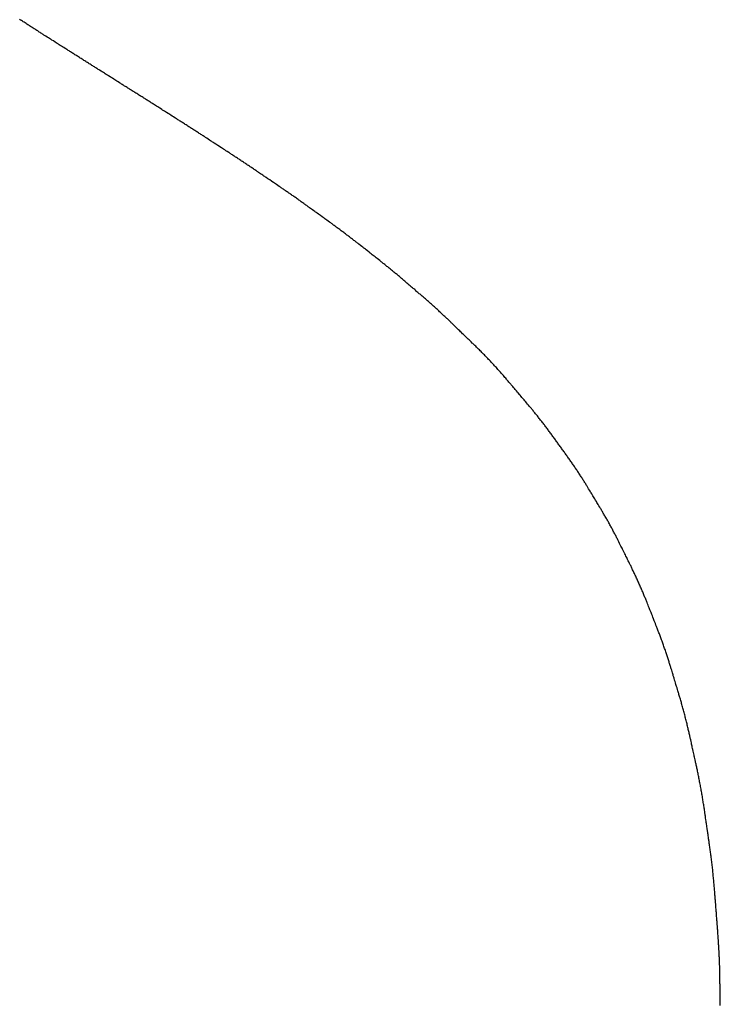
# Model space of a CAD drawing. Header units: millimetres. Extents: x -4577 to 1032787, y -66234 to 201209.
# Tile 83 of 256: x 3760.842 to 3761.696, y -8940.364 to -8939.163. Entities that reach past the tile are written whole.
import ezdxf

# ---------------------------------------------------------------- set-up
doc = ezdxf.new("R2010")
doc.units = ezdxf.units.MM
doc.linetypes.add('510_5_2OG_ELT_1004$0$11-07-22_DS_2OG$0$AUSGEZOGEN', pattern=[0])
doc.layers.add('510_5_2OG_ELT_1004$0$11-07-22_DS_2OG$0$EBENE_1', color=8, linetype='510_5_2OG_ELT_1004$0$11-07-22_DS_2OG$0$AUSGEZOGEN')

# ---------------------------------------------------------------- blocks, each defined once
blk = doc.blocks.new('510_5_2OG_ELT_1004')
at = {"layer": '510_5_2OG_ELT_1004$0$11-07-22_DS_2OG$0$EBENE_1'}
blk.add_lwpolyline([(3761.6964, -8940.315), (3761.6964, -8940.3133), (3761.6964, -8940.3116), (3761.6963, -8940.31), (3761.6963, -8940.3084), (3761.6963, -8940.3069), (3761.6963, -8940.3055), (3761.6963, -8940.304), (3761.6962, -8940.3027), (3761.6962, -8940.3013), (3761.6962, -8940.2999), (3761.6962, -8940.2985), (3761.6962, -8940.2971), (3761.6961, -8940.2955), (3761.6961, -8940.2928), (3761.6961, -8940.2917), (3761.6961, -8940.2906), (3761.6961, -8940.2894), (3761.696, -8940.2881), (3761.696, -8940.2867), (3761.696, -8940.2852), (3761.696, -8940.2836), (3761.696, -8940.2819), (3761.6959, -8940.2801), (3761.6959, -8940.2782), (3761.6959, -8940.2763), (3761.6959, -8940.2753), (3761.6958, -8940.2742), (3761.6958, -8940.2732), (3761.6958, -8940.2722), (3761.6958, -8940.2711), (3761.6957, -8940.27), (3761.6957, -8940.2689), (3761.6957, -8940.2678), (3761.6957, -8940.2667), (3761.6956, -8940.2656), (3761.6956, -8940.2645), (3761.6956, -8940.2634), (3761.6955, -8940.2622), (3761.6955, -8940.2611), (3761.6954, -8940.2599), (3761.6954, -8940.2588), (3761.6953, -8940.2576), (3761.6953, -8940.2565), (3761.6952, -8940.2553), (3761.6952, -8940.2541), (3761.6951, -8940.253), (3761.6951, -8940.2518), (3761.695, -8940.2507), (3761.695, -8940.2495), (3761.6949, -8940.2484), (3761.6948, -8940.2473), (3761.6948, -8940.2461), (3761.6947, -8940.245), (3761.6946, -8940.2439), (3761.6946, -8940.2428), (3761.6945, -8940.2417), (3761.6944, -8940.2406), (3761.6944, -8940.2395), (3761.6943, -8940.2385), (3761.6942, -8940.2374), (3761.6942, -8940.2364), (3761.6941, -8940.2353), (3761.6939, -8940.2333), (3761.6938, -8940.2314), (3761.6937, -8940.2296), (3761.6935, -8940.2278), (3761.6934, -8940.2261), (3761.6933, -8940.2246), (3761.6932, -8940.2231), (3761.6931, -8940.2217), (3761.693, -8940.2204), (3761.6929, -8940.2192), (3761.6928, -8940.2181), (3761.6927, -8940.2161), (3761.6925, -8940.2142), (3761.6924, -8940.2126), (3761.6923, -8940.2111), (3761.6922, -8940.2096), (3761.6921, -8940.2081), (3761.6919, -8940.2065), (3761.6917, -8940.2038), (3761.6916, -8940.2027), (3761.6916, -8940.2016), (3761.6915, -8940.2003), (3761.6914, -8940.1989), (3761.6913, -8940.1975), (3761.6911, -8940.1958), (3761.691, -8940.1941), (3761.6908, -8940.1921), (3761.6908, -8940.1911), (3761.6907, -8940.19), (3761.6906, -8940.1889), (3761.6905, -8940.1878), (3761.6904, -8940.1866), (3761.6903, -8940.1854), (3761.6902, -8940.1841), (3761.6901, -8940.1828), (3761.69, -8940.1815), (3761.6899, -8940.1802), (3761.6898, -8940.1788), (3761.6897, -8940.1774), (3761.6896, -8940.1759), (3761.6895, -8940.1745), (3761.6893, -8940.173), (3761.6892, -8940.1715), (3761.6891, -8940.17), (3761.6889, -8940.1685), (3761.6888, -8940.1669), (3761.6887, -8940.1653), (3761.6885, -8940.1638), (3761.6884, -8940.1622), (3761.6882, -8940.1606), (3761.6881, -8940.159), (3761.6879, -8940.1573), (3761.6877, -8940.1557), (3761.6876, -8940.1541), (3761.6874, -8940.1524), (3761.6872, -8940.1508), (3761.6871, -8940.1491), (3761.6869, -8940.1475), (3761.6867, -8940.1459), (3761.6865, -8940.1442), (3761.6863, -8940.1426), (3761.6861, -8940.141), (3761.6859, -8940.1394), (3761.6857, -8940.1378), (3761.6855, -8940.1362), (3761.6853, -8940.1346), (3761.6851, -8940.133), (3761.6849, -8940.1315), (3761.6847, -8940.13), (3761.6845, -8940.1285), (3761.6843, -8940.127), (3761.6842, -8940.1255), (3761.684, -8940.1241), (3761.6838, -8940.1227), (3761.6836, -8940.1214), (3761.6834, -8940.12), (3761.6832, -8940.1187), (3761.683, -8940.1175), (3761.6829, -8940.1162), (3761.6827, -8940.115), (3761.6825, -8940.1139), (3761.6824, -8940.1128), (3761.6822, -8940.1117), (3761.6819, -8940.1097), (3761.6817, -8940.1079), (3761.6815, -8940.1063), (3761.6813, -8940.105), (3761.6811, -8940.1038), (3761.6808, -8940.1018), (3761.6804, -8940.099), (3761.6801, -8940.0967), (3761.6799, -8940.0956), (3761.6797, -8940.0939), (3761.6795, -8940.0929), (3761.6793, -8940.0916), (3761.6791, -8940.0902), (3761.6789, -8940.0887), (3761.6785, -8940.0859), (3761.6784, -8940.0849), (3761.6782, -8940.0839), (3761.6781, -8940.0828), (3761.6779, -8940.0817), (3761.6777, -8940.0806), (3761.6776, -8940.0794), (3761.6774, -8940.0782), (3761.6772, -8940.0769), (3761.677, -8940.0756), (3761.6768, -8940.0743), (3761.6766, -8940.073), (3761.6764, -8940.0716), (3761.6762, -8940.0703), (3761.6759, -8940.0689), (3761.6757, -8940.0674), (3761.6755, -8940.066), (3761.6752, -8940.0646), (3761.675, -8940.0631), (3761.6748, -8940.0616), (3761.6745, -8940.0601), (3761.6743, -8940.0586), (3761.674, -8940.0571), (3761.6737, -8940.0556), (3761.6735, -8940.0541), (3761.6732, -8940.0526), (3761.6729, -8940.051), (3761.6726, -8940.0495), (3761.6724, -8940.048), (3761.6721, -8940.0465), (3761.6718, -8940.045), (3761.6715, -8940.0435), (3761.6712, -8940.042), (3761.6709, -8940.0405), (3761.6706, -8940.039), (3761.6703, -8940.0376), (3761.6701, -8940.0361), (3761.6698, -8940.0347), (3761.6695, -8940.0333), (3761.6692, -8940.0319), (3761.6689, -8940.0306), (3761.6686, -8940.0292), (3761.6684, -8940.0279), (3761.6681, -8940.0266), (3761.6678, -8940.0253), (3761.6676, -8940.0241), (3761.6673, -8940.0229), (3761.667, -8940.0217), (3761.6668, -8940.0206), (3761.6666, -8940.0195), (3761.6663, -8940.0184), (3761.6661, -8940.0174), (3761.6657, -8940.0155), (3761.6653, -8940.0138), (3761.665, -8940.0122), (3761.6647, -8940.0108), (3761.6644, -8940.0097), (3761.664, -8940.0078), (3761.6634, -8940.0049), (3761.6628, -8940.0026), (3761.6626, -8940.0014), (3761.6622, -8939.9997), (3761.662, -8939.9987), (3761.6617, -8939.9975), (3761.6614, -8939.9961), (3761.6611, -8939.9946), (3761.6607, -8939.9928), (3761.6603, -8939.9909), (3761.6601, -8939.9899), (3761.6598, -8939.9889), (3761.6596, -8939.9878), (3761.6593, -8939.9867), (3761.6591, -8939.9856), (3761.6588, -8939.9845), (3761.6586, -8939.9833), (3761.6583, -8939.9821), (3761.658, -8939.9808), (3761.6577, -8939.9796), (3761.6574, -8939.9783), (3761.6571, -8939.977), (3761.6568, -8939.9757), (3761.6565, -8939.9743), (3761.6561, -8939.973), (3761.6558, -8939.9716), (3761.6555, -8939.9703), (3761.6551, -8939.9689), (3761.6548, -8939.9675), (3761.6544, -8939.9661), (3761.6541, -8939.9647), (3761.6537, -8939.9633), (3761.6534, -8939.9619), (3761.653, -8939.9605), (3761.6526, -8939.9591), (3761.6523, -8939.9577), (3761.6519, -8939.9563), (3761.6515, -8939.9549), (3761.6511, -8939.9535), (3761.6507, -8939.9521), (3761.6504, -8939.9507), (3761.65, -8939.9494), (3761.6496, -8939.948), (3761.6492, -8939.9467), (3761.6489, -8939.9454), (3761.6485, -8939.9441), (3761.6481, -8939.9428), (3761.6477, -8939.9415), (3761.6474, -8939.9403), (3761.647, -8939.9391), (3761.6467, -8939.9379), (3761.6463, -8939.9367), (3761.646, -8939.9356), (3761.6457, -8939.9345), (3761.6454, -8939.9334), (3761.645, -8939.9323), (3761.6447, -8939.9313), (3761.6442, -8939.9294), (3761.6436, -8939.9276), (3761.6431, -8939.926), (3761.6427, -8939.9246), (3761.6423, -8939.9234), (3761.6417, -8939.9213), (3761.6413, -8939.9198), (3761.6407, -8939.9181), (3761.64, -8939.9157), (3761.6396, -8939.9145), (3761.6391, -8939.9128), (3761.6388, -8939.9118), (3761.6384, -8939.9106), (3761.638, -8939.9093), (3761.6376, -8939.9077), (3761.6371, -8939.9061), (3761.6365, -8939.9042), (3761.6362, -8939.9033), (3761.6359, -8939.9023), (3761.6356, -8939.9013), (3761.6353, -8939.9002), (3761.6349, -8939.8991), (3761.6346, -8939.898), (3761.6342, -8939.8969), (3761.6339, -8939.8958), (3761.6335, -8939.8946), (3761.6331, -8939.8934), (3761.6327, -8939.8922), (3761.6323, -8939.891), (3761.6319, -8939.8897), (3761.6315, -8939.8885), (3761.6311, -8939.8872), (3761.6307, -8939.886), (3761.6303, -8939.8847), (3761.6298, -8939.8834), (3761.6294, -8939.8821), (3761.629, -8939.8808), (3761.6285, -8939.8795), (3761.6281, -8939.8782), (3761.6276, -8939.8769), (3761.6271, -8939.8756), (3761.6267, -8939.8743), (3761.6262, -8939.873), (3761.6258, -8939.8717), (3761.6253, -8939.8704), (3761.6248, -8939.8691), (3761.6244, -8939.8678), (3761.6239, -8939.8666), (3761.6234, -8939.8653), (3761.623, -8939.8641), (3761.6225, -8939.8629), (3761.6221, -8939.8617), (3761.6216, -8939.8605), (3761.6212, -8939.8593), (3761.6207, -8939.8582), (3761.6203, -8939.8571), (3761.6199, -8939.856), (3761.6195, -8939.8549), (3761.6191, -8939.8539), (3761.6187, -8939.8528), (3761.6183, -8939.8518), (3761.6179, -8939.8509), (3761.6172, -8939.849), (3761.6165, -8939.8473), (3761.6159, -8939.8458), (3761.6154, -8939.8444), (3761.6149, -8939.8432), (3761.6141, -8939.8412), (3761.6135, -8939.8397), (3761.6128, -8939.8379), (3761.6119, -8939.8357), (3761.6115, -8939.8347), (3761.6109, -8939.8331), (3761.6105, -8939.8322), (3761.6101, -8939.8311), (3761.6096, -8939.8298), (3761.609, -8939.8284), (3761.6084, -8939.8268), (3761.6077, -8939.8251), (3761.607, -8939.8233), (3761.6066, -8939.8224), (3761.6062, -8939.8214), (3761.6058, -8939.8204), (3761.6054, -8939.8194), (3761.605, -8939.8183), (3761.6045, -8939.8173), (3761.6041, -8939.8162), (3761.6036, -8939.8151), (3761.6032, -8939.814), (3761.6027, -8939.8128), (3761.6022, -8939.8117), (3761.6017, -8939.8105), (3761.6012, -8939.8093), (3761.6007, -8939.8082), (3761.6002, -8939.807), (3761.5997, -8939.8058), (3761.5992, -8939.8046), (3761.5987, -8939.8034), (3761.5981, -8939.8022), (3761.5976, -8939.801), (3761.5971, -8939.7997), (3761.5965, -8939.7985), (3761.596, -8939.7973), (3761.5954, -8939.7961), (3761.5949, -8939.7949), (3761.5943, -8939.7937), (3761.5938, -8939.7926), (3761.5933, -8939.7914), (3761.5927, -8939.7902), (3761.5922, -8939.7891), (3761.5916, -8939.7879), (3761.5911, -8939.7868), (3761.5906, -8939.7857), (3761.5901, -8939.7846), (3761.5895, -8939.7835), (3761.589, -8939.7825), (3761.5885, -8939.7814), (3761.588, -8939.7804), (3761.5876, -8939.7794), (3761.5871, -8939.7784), (3761.5866, -8939.7775), (3761.5857, -8939.7757), (3761.5849, -8939.774), (3761.5841, -8939.7724), (3761.5834, -8939.771), (3761.5828, -8939.7697), (3761.5822, -8939.7686), (3761.5813, -8939.7668), (3761.5806, -8939.7654), (3761.5799, -8939.7639), (3761.5788, -8939.7618), (3761.5783, -8939.7607), (3761.5775, -8939.7591), (3761.577, -8939.7582), (3761.5765, -8939.7571), (3761.5759, -8939.7559), (3761.5752, -8939.7545), (3761.5744, -8939.753), (3761.5736, -8939.7513), (3761.5728, -8939.7496), (3761.5723, -8939.7487), (3761.5718, -8939.7478), (3761.5713, -8939.7468), (3761.5708, -8939.7458), (3761.5703, -8939.7448), (3761.5698, -8939.7438), (3761.5693, -8939.7428), (3761.5688, -8939.7418), (3761.5682, -8939.7407), (3761.5677, -8939.7396), (3761.5671, -8939.7385), (3761.5665, -8939.7375), (3761.5659, -8939.7364), (3761.5654, -8939.7353), (3761.5648, -8939.7341), (3761.5642, -8939.733), (3761.5636, -8939.7319), (3761.5629, -8939.7308), (3761.5623, -8939.7297), (3761.5617, -8939.7285), (3761.5611, -8939.7274), (3761.5605, -8939.7263), (3761.5599, -8939.7252), (3761.5592, -8939.7241), (3761.5586, -8939.723), (3761.558, -8939.7219), (3761.5574, -8939.7208), (3761.5568, -8939.7197), (3761.5561, -8939.7186), (3761.5555, -8939.7176), (3761.5549, -8939.7165), (3761.5543, -8939.7155), (3761.5537, -8939.7145), (3761.5531, -8939.7135), (3761.5526, -8939.7125), (3761.552, -8939.7116), (3761.5515, -8939.7106), (3761.5509, -8939.7097), (3761.5504, -8939.7088), (3761.5493, -8939.7071), (3761.5484, -8939.7055), (3761.5475, -8939.704), (3761.5466, -8939.7026), (3761.5459, -8939.7013), (3761.5452, -8939.7002), (3761.5441, -8939.6984), (3761.5433, -8939.6971), (3761.5424, -8939.6956), (3761.5411, -8939.6934), (3761.5404, -8939.6923), (3761.5395, -8939.6908), (3761.5389, -8939.6898), (3761.5382, -8939.6887), (3761.5375, -8939.6875), (3761.5367, -8939.6862), (3761.5358, -8939.6847), (3761.5348, -8939.6831), (3761.5338, -8939.6815), (3761.5333, -8939.6806), (3761.5327, -8939.6797), (3761.5322, -8939.6788), (3761.5316, -8939.6779), (3761.531, -8939.6769), (3761.5304, -8939.676), (3761.5298, -8939.675), (3761.5292, -8939.674), (3761.5286, -8939.673), (3761.5279, -8939.672), (3761.5273, -8939.671), (3761.5266, -8939.67), (3761.526, -8939.669), (3761.5253, -8939.6679), (3761.5246, -8939.6669), (3761.524, -8939.6658), (3761.5233, -8939.6648), (3761.5226, -8939.6638), (3761.5219, -8939.6627), (3761.5212, -8939.6617), (3761.5205, -8939.6606), (3761.5198, -8939.6596), (3761.5191, -8939.6586), (3761.5184, -8939.6575), (3761.5177, -8939.6565), (3761.517, -8939.6554), (3761.5163, -8939.6544), (3761.5156, -8939.6534), (3761.5149, -8939.6524), (3761.5141, -8939.6513), (3761.5134, -8939.6503), (3761.5127, -8939.6493), (3761.512, -8939.6482), (3761.5113, -8939.6472), (3761.5105, -8939.6462), (3761.5098, -8939.6452), (3761.5091, -8939.6442), (3761.5084, -8939.6431), (3761.5076, -8939.6421), (3761.5069, -8939.6411), (3761.5062, -8939.6401), (3761.5054, -8939.6391), (3761.5047, -8939.638), (3761.504, -8939.637), (3761.5032, -8939.636), (3761.5025, -8939.635), (3761.5018, -8939.634), (3761.501, -8939.633), (3761.5003, -8939.6319), (3761.4996, -8939.6309), (3761.4988, -8939.6299), (3761.4981, -8939.6289), (3761.4974, -8939.6279), (3761.4966, -8939.6269), (3761.4959, -8939.6259), (3761.4952, -8939.6248), (3761.4944, -8939.6238), (3761.4937, -8939.6228), (3761.493, -8939.6218), (3761.4922, -8939.6208), (3761.4915, -8939.6198), (3761.4907, -8939.6188), (3761.49, -8939.6177), (3761.4893, -8939.6167), (3761.4885, -8939.6157), (3761.4878, -8939.6147), (3761.487, -8939.6137), (3761.4863, -8939.6127), (3761.4855, -8939.6117), (3761.4848, -8939.6107), (3761.484, -8939.6097), (3761.4833, -8939.6087), (3761.4825, -8939.6077), (3761.4818, -8939.6067), (3761.481, -8939.6057), (3761.4802, -8939.6047), (3761.4795, -8939.6037), (3761.4787, -8939.6027), (3761.4779, -8939.6018), (3761.4772, -8939.6008), (3761.4764, -8939.5998), (3761.4756, -8939.5988), (3761.4748, -8939.5978), (3761.4741, -8939.5969), (3761.4733, -8939.5959), (3761.4725, -8939.5949), (3761.4718, -8939.594), (3761.471, -8939.5931), (3761.4702, -8939.5921), (3761.4695, -8939.5912), (3761.4687, -8939.5903), (3761.468, -8939.5894), (3761.4673, -8939.5885), (3761.4666, -8939.5877), (3761.4659, -8939.5868), (3761.4652, -8939.586), (3761.4645, -8939.5852), (3761.4638, -8939.5844), (3761.4625, -8939.5828), (3761.4613, -8939.5813), (3761.4601, -8939.58), (3761.4591, -8939.5787), (3761.4581, -8939.5775), (3761.4572, -8939.5764), (3761.4564, -8939.5755), (3761.4556, -8939.5746), (3761.4544, -8939.5732), (3761.4534, -8939.572), (3761.4521, -8939.5705), (3761.4513, -8939.5695), (3761.4499, -8939.5678), (3761.4492, -8939.567), (3761.4476, -8939.5651), (3761.4469, -8939.5643), (3761.4462, -8939.5634), (3761.4453, -8939.5624), (3761.4443, -8939.5613), (3761.4433, -8939.56), (3761.4414, -8939.5578), (3761.4407, -8939.557), (3761.44, -8939.5562), (3761.4393, -8939.5554), (3761.4386, -8939.5545), (3761.4378, -8939.5536), (3761.437, -8939.5527), (3761.4362, -8939.5517), (3761.4354, -8939.5508), (3761.4346, -8939.5498), (3761.4337, -8939.5488), (3761.4328, -8939.5478), (3761.4319, -8939.5467), (3761.431, -8939.5457), (3761.4301, -8939.5446), (3761.4291, -8939.5435), (3761.4281, -8939.5425), (3761.4272, -8939.5414), (3761.4262, -8939.5403), (3761.4252, -8939.5392), (3761.4242, -8939.538), (3761.4232, -8939.5369), (3761.4222, -8939.5358), (3761.4211, -8939.5347), (3761.4201, -8939.5335), (3761.4191, -8939.5324), (3761.418, -8939.5313), (3761.417, -8939.5302), (3761.4159, -8939.5291), (3761.4149, -8939.528), (3761.4138, -8939.5269), (3761.4128, -8939.5258), (3761.4117, -8939.5247), (3761.4107, -8939.5236), (3761.4096, -8939.5225), (3761.4086, -8939.5215), (3761.4076, -8939.5204), (3761.4065, -8939.5194), (3761.4055, -8939.5184), (3761.4045, -8939.5174), (3761.4036, -8939.5164), (3761.4026, -8939.5154), (3761.4016, -8939.5145), (3761.4007, -8939.5136), (3761.3998, -8939.5126), (3761.3989, -8939.5118), (3761.398, -8939.5109), (3761.3971, -8939.51), (3761.3963, -8939.5092), (3761.3954, -8939.5084), (3761.3946, -8939.5076), (3761.3939, -8939.5069), (3761.3924, -8939.5055), (3761.3911, -8939.5042), (3761.3899, -8939.503), (3761.3888, -8939.502), (3761.3878, -8939.501), (3761.387, -8939.5002), (3761.3855, -8939.4988), (3761.3845, -8939.4978), (3761.383, -8939.4964), (3761.3821, -8939.4955), (3761.3805, -8939.4939), (3761.3796, -8939.4931), (3761.3786, -8939.4921), (3761.3772, -8939.4908), (3761.3764, -8939.49), (3761.3755, -8939.4891), (3761.3745, -8939.4882), (3761.3734, -8939.4871), (3761.3723, -8939.486), (3761.371, -8939.4847), (3761.3689, -8939.4828), (3761.3682, -8939.4821), (3761.3675, -8939.4814), (3761.3667, -8939.4806), (3761.3659, -8939.4799), (3761.3651, -8939.4791), (3761.3643, -8939.4784), (3761.3635, -8939.4776), (3761.3627, -8939.4768), (3761.3619, -8939.476), (3761.361, -8939.4752), (3761.3602, -8939.4744), (3761.3593, -8939.4736), (3761.3584, -8939.4728), (3761.3576, -8939.472), (3761.3567, -8939.4712), (3761.3558, -8939.4703), (3761.3549, -8939.4695), (3761.354, -8939.4687), (3761.3531, -8939.4678), (3761.3522, -8939.467), (3761.3513, -8939.4662), (3761.3504, -8939.4654), (3761.3494, -8939.4645), (3761.3485, -8939.4637), (3761.3476, -8939.4629), (3761.3467, -8939.4621), (3761.3458, -8939.4612), (3761.3449, -8939.4604), (3761.344, -8939.4596), (3761.343, -8939.4588), (3761.3421, -8939.458), (3761.3412, -8939.4572), (3761.3403, -8939.4564), (3761.3393, -8939.4555), (3761.3384, -8939.4547), (3761.3375, -8939.4539), (3761.3366, -8939.4531), (3761.3356, -8939.4523), (3761.3347, -8939.4515), (3761.3338, -8939.4507), (3761.3329, -8939.4499), (3761.3319, -8939.4491), (3761.331, -8939.4483), (3761.3301, -8939.4475), (3761.3291, -8939.4467), (3761.3282, -8939.4459), (3761.3273, -8939.4451), (3761.3264, -8939.4443), (3761.3254, -8939.4435), (3761.3245, -8939.4426), (3761.3236, -8939.4418), (3761.3226, -8939.441), (3761.3217, -8939.4402), (3761.3208, -8939.4394), (3761.3198, -8939.4386), (3761.3189, -8939.4378), (3761.318, -8939.437), (3761.317, -8939.4362), (3761.3161, -8939.4354), (3761.3152, -8939.4346), (3761.3142, -8939.4338), (3761.3133, -8939.433), (3761.3124, -8939.4322), (3761.3114, -8939.4314), (3761.3105, -8939.4306), (3761.3096, -8939.4298), (3761.3086, -8939.429), (3761.3077, -8939.4282), (3761.3068, -8939.4274), (3761.3058, -8939.4266), (3761.3049, -8939.4258), (3761.3039, -8939.4251), (3761.303, -8939.4243), (3761.3021, -8939.4235), (3761.3011, -8939.4227), (3761.3002, -8939.4219), (3761.2992, -8939.4211), (3761.2983, -8939.4203), (3761.2973, -8939.4195), (3761.2964, -8939.4188), (3761.2954, -8939.418), (3761.2945, -8939.4172), (3761.2935, -8939.4164), (3761.2926, -8939.4157), (3761.2917, -8939.4149), (3761.2907, -8939.4141), (3761.2898, -8939.4134), (3761.2889, -8939.4126), (3761.2879, -8939.4119), (3761.287, -8939.4112), (3761.2861, -8939.4104), (3761.2852, -8939.4097), (3761.2844, -8939.409), (3761.2835, -8939.4083), (3761.2826, -8939.4077), (3761.2818, -8939.407), (3761.281, -8939.4063), (3761.2794, -8939.4051), (3761.2779, -8939.4039), (3761.2765, -8939.4028), (3761.2752, -8939.4018), (3761.274, -8939.4008), (3761.2729, -8939.4), (3761.2719, -8939.3992), (3761.2703, -8939.398), (3761.2692, -8939.3971), (3761.268, -8939.3961), (3761.2659, -8939.3945), (3761.2642, -8939.3932), (3761.2634, -8939.3925), (3761.2625, -8939.3918), (3761.2615, -8939.391), (3761.2603, -8939.3901), (3761.259, -8939.3891), (3761.2576, -8939.388), (3761.2554, -8939.3863), (3761.2546, -8939.3857), (3761.2538, -8939.385), (3761.253, -8939.3844), (3761.2521, -8939.3837), (3761.2512, -8939.3831), (3761.2504, -8939.3824), (3761.2495, -8939.3817), (3761.2486, -8939.381), (3761.2476, -8939.3803), (3761.2467, -8939.3796), (3761.2458, -8939.3788), (3761.2448, -8939.3781), (3761.2439, -8939.3774), (3761.2429, -8939.3766), (3761.2419, -8939.3759), (3761.2409, -8939.3752), (3761.2399, -8939.3744), (3761.239, -8939.3737), (3761.238, -8939.3729), (3761.237, -8939.3722), (3761.236, -8939.3714), (3761.235, -8939.3707), (3761.234, -8939.37), (3761.233, -8939.3692), (3761.2321, -8939.3685), (3761.2311, -8939.3678), (3761.2301, -8939.3671), (3761.2292, -8939.3664), (3761.2282, -8939.3657), (3761.2273, -8939.365), (3761.2264, -8939.3643), (3761.2255, -8939.3636), (3761.2246, -8939.363), (3761.2237, -8939.3623), (3761.2228, -8939.3617), (3761.222, -8939.3611), (3761.2211, -8939.3605), (3761.2195, -8939.3593), (3761.218, -8939.3582), (3761.2166, -8939.3572), (3761.2153, -8939.3562), (3761.2141, -8939.3553), (3761.213, -8939.3546), (3761.2121, -8939.3539), (3761.2106, -8939.3528), (3761.2085, -8939.3513), (3761.2063, -8939.3497), (3761.2045, -8939.3484), (3761.2037, -8939.3478), (3761.2027, -8939.3471), (3761.2016, -8939.3463), (3761.2004, -8939.3455), (3761.1991, -8939.3445), (3761.1977, -8939.3435), (3761.1953, -8939.3418), (3761.1945, -8939.3412), (3761.1937, -8939.3406), (3761.1928, -8939.34), (3761.1919, -8939.3393), (3761.191, -8939.3387), (3761.1901, -8939.338), (3761.1892, -8939.3374), (3761.1882, -8939.3367), (3761.1873, -8939.336), (3761.1863, -8939.3353), (3761.1853, -8939.3346), (3761.1843, -8939.3339), (3761.1833, -8939.3332), (3761.1823, -8939.3325), (3761.1813, -8939.3318), (3761.1803, -8939.3311), (3761.1793, -8939.3304), (3761.1783, -8939.3296), (3761.1773, -8939.3289), (3761.1762, -8939.3282), (3761.1752, -8939.3275), (3761.1742, -8939.3268), (3761.1732, -8939.3261), (3761.1722, -8939.3254), (3761.1711, -8939.3247), (3761.1701, -8939.324), (3761.1691, -8939.3233), (3761.1682, -8939.3226), (3761.1672, -8939.3219), (3761.1662, -8939.3213), (3761.1653, -8939.3206), (3761.1643, -8939.32), (3761.1634, -8939.3193), (3761.1625, -8939.3187), (3761.1616, -8939.3181), (3761.1607, -8939.3175), (3761.1599, -8939.3169), (3761.1582, -8939.3158), (3761.1566, -8939.3147), (3761.1552, -8939.3137), (3761.1538, -8939.3128), (3761.1526, -8939.312), (3761.1515, -8939.3112), (3761.1505, -8939.3105), (3761.1489, -8939.3095), (3761.1468, -8939.308), (3761.1445, -8939.3065), (3761.1426, -8939.3052), (3761.1418, -8939.3046), (3761.1408, -8939.3039), (3761.1397, -8939.3032), (3761.1384, -8939.3023), (3761.1371, -8939.3014), (3761.1356, -8939.3004), (3761.1332, -8939.2988), (3761.1323, -8939.2982), (3761.1315, -8939.2976), (3761.1306, -8939.297), (3761.1297, -8939.2964), (3761.1287, -8939.2958), (3761.1278, -8939.2951), (3761.1268, -8939.2945), (3761.1259, -8939.2938), (3761.1249, -8939.2932), (3761.1239, -8939.2925), (3761.1229, -8939.2918), (3761.1219, -8939.2911), (3761.1208, -8939.2904), (3761.1198, -8939.2898), (3761.1188, -8939.2891), (3761.1177, -8939.2884), (3761.1167, -8939.2877), (3761.1156, -8939.287), (3761.1146, -8939.2863), (3761.1135, -8939.2856), (3761.1125, -8939.2849), (3761.1114, -8939.2842), (3761.1104, -8939.2835), (3761.1093, -8939.2828), (3761.1083, -8939.2821), (3761.1073, -8939.2814), (3761.1062, -8939.2807), (3761.1052, -8939.2801), (3761.1042, -8939.2794), (3761.1032, -8939.2788), (3761.1022, -8939.2781), (3761.1013, -8939.2775), (3761.1003, -8939.2769), (3761.0994, -8939.2763), (3761.0985, -8939.2757), (3761.0976, -8939.2751), (3761.0967, -8939.2745), (3761.095, -8939.2734), (3761.0934, -8939.2723), (3761.0919, -8939.2714), (3761.0905, -8939.2705), (3761.0892, -8939.2696), (3761.0881, -8939.2689), (3761.0871, -8939.2683), (3761.0855, -8939.2672), (3761.0833, -8939.2658), (3761.0809, -8939.2642), (3761.079, -8939.263), (3761.0781, -8939.2624), (3761.0771, -8939.2618), (3761.076, -8939.261), (3761.0747, -8939.2602), (3761.0733, -8939.2593), (3761.0718, -8939.2583), (3761.0701, -8939.2572), (3761.0693, -8939.2567), (3761.0684, -8939.2561), (3761.0675, -8939.2555), (3761.0666, -8939.2549), (3761.0657, -8939.2543), (3761.0647, -8939.2537), (3761.0638, -8939.2531), (3761.0628, -8939.2525), (3761.0618, -8939.2518), (3761.0608, -8939.2512), (3761.0598, -8939.2505), (3761.0587, -8939.2498), (3761.0577, -8939.2492), (3761.0566, -8939.2485), (3761.0556, -8939.2478), (3761.0545, -8939.2471), (3761.0534, -8939.2464), (3761.0524, -8939.2457), (3761.0513, -8939.2451), (3761.0502, -8939.2444), (3761.0491, -8939.2437), (3761.0481, -8939.243), (3761.047, -8939.2423), (3761.0459, -8939.2416), (3761.0449, -8939.2409), (3761.0438, -8939.2402), (3761.0427, -8939.2396), (3761.0417, -8939.2389), (3761.0407, -8939.2382), (3761.0396, -8939.2376), (3761.0386, -8939.2369), (3761.0376, -8939.2363), (3761.0366, -8939.2357), (3761.0357, -8939.2351), (3761.0347, -8939.2345), (3761.0338, -8939.2339), (3761.0329, -8939.2333), (3761.032, -8939.2327), (3761.0311, -8939.2322), (3761.0294, -8939.2311), (3761.0278, -8939.2301), (3761.0263, -8939.2291), (3761.025, -8939.2283), (3761.0238, -8939.2275), (3761.0227, -8939.2268), (3761.0209, -8939.2257), (3761.0196, -8939.2249), (3761.0182, -8939.224), (3761.0161, -8939.2227), (3761.015, -8939.222), (3761.0135, -8939.221), (3761.0125, -8939.2204), (3761.0114, -8939.2197), (3761.0102, -8939.2189), (3761.0088, -8939.218), (3761.0073, -8939.2171), (3761.0049, -8939.2155), (3761.004, -8939.215), (3761.0031, -8939.2144), (3761.0022, -8939.2138), (3761.0013, -8939.2133), (3761.0003, -8939.2127), (3760.9993, -8939.212), (3760.9984, -8939.2114), (3760.9974, -8939.2108), (3760.9963, -8939.2101), (3760.9953, -8939.2095), (3760.9943, -8939.2088), (3760.9932, -8939.2082), (3760.9922, -8939.2075), (3760.9911, -8939.2068), (3760.99, -8939.2061), (3760.9889, -8939.2055), (3760.9878, -8939.2048), (3760.9868, -8939.2041), (3760.9857, -8939.2034), (3760.9846, -8939.2027), (3760.9835, -8939.202), (3760.9824, -8939.2013), (3760.9813, -8939.2006), (3760.9802, -8939.1999), (3760.9791, -8939.1993), (3760.978, -8939.1986), (3760.977, -8939.1979), (3760.9759, -8939.1972), (3760.9748, -8939.1966), (3760.9738, -8939.1959), (3760.9728, -8939.1953), (3760.9718, -8939.1946), (3760.9707, -8939.194), (3760.9698, -8939.1934), (3760.9688, -8939.1928), (3760.9678, -8939.1922), (3760.9669, -8939.1916), (3760.966, -8939.191), (3760.9651, -8939.1904), (3760.9634, -8939.1894), (3760.9618, -8939.1883), (3760.9603, -8939.1874), (3760.9589, -8939.1865), (3760.9577, -8939.1858), (3760.9566, -8939.1851), (3760.9548, -8939.1839), (3760.9535, -8939.1831), (3760.952, -8939.1822), (3760.9499, -8939.1809), (3760.9488, -8939.1802), (3760.9472, -8939.1792), (3760.9462, -8939.1786), (3760.9451, -8939.1779), (3760.9439, -8939.1771), (3760.9425, -8939.1762), (3760.941, -8939.1752), (3760.9393, -8939.1742), (3760.9385, -8939.1737), (3760.9376, -8939.1731), (3760.9367, -8939.1726), (3760.9358, -8939.172), (3760.9348, -8939.1714), (3760.9339, -8939.1708), (3760.9329, -8939.1702), (3760.9319, -8939.1695), (3760.9309, -8939.1689), (3760.9298, -8939.1682), (3760.9288, -8939.1676), (3760.9277, -8939.1669), (3760.9267, -8939.1663), (3760.9256, -8939.1656), (3760.9245, -8939.1649), (3760.9234, -8939.1642), (3760.9223, -8939.1635), (3760.9212, -8939.1628), (3760.9201, -8939.1621), (3760.919, -8939.1614), (3760.9179, -8939.1607), (3760.9168, -8939.16), (3760.9157, -8939.1593), (3760.9146, -8939.1586), (3760.9135, -8939.1579), (3760.9124, -8939.1572), (3760.9113, -8939.1565), (3760.9102, -8939.1558), (3760.9091, -8939.1552), (3760.9081, -8939.1545), (3760.907, -8939.1538), (3760.906, -8939.1532), (3760.9049, -8939.1525), (3760.9039, -8939.1519), (3760.9029, -8939.1512), (3760.902, -8939.1506), (3760.901, -8939.15), (3760.9, -8939.1494), (3760.8991, -8939.1488), (3760.8982, -8939.1482), (3760.8974, -8939.1477), (3760.8957, -8939.1466), (3760.8941, -8939.1456), (3760.8927, -8939.1447), (3760.8913, -8939.1439), (3760.8901, -8939.1431), (3760.8891, -8939.1424), (3760.8874, -8939.1414), (3760.885, -8939.1398), (3760.8829, -8939.1385), (3760.881, -8939.1373), (3760.8802, -8939.1368), (3760.8792, -8939.1361), (3760.878, -8939.1354), (3760.8768, -8939.1346), (3760.8754, -8939.1337), (3760.8738, -8939.1327), (3760.8722, -8939.1317), (3760.8713, -8939.1312), (3760.8704, -8939.1306), (3760.8695, -8939.13), (3760.8686, -8939.1294), (3760.8677, -8939.1288), (3760.8667, -8939.1282), (3760.8657, -8939.1276), (3760.8647, -8939.1269), (3760.8637, -8939.1263), (3760.8626, -8939.1256), (3760.8616, -8939.1249), (3760.8605, -8939.1242), (3760.8594, -8939.1236), (3760.8583, -8939.1229), (3760.8572, -8939.1222), (3760.8561, -8939.1215), (3760.855, -8939.1207), (3760.8539, -8939.12), (3760.8528, -8939.1193), (3760.8517, -8939.1186), (3760.8506, -8939.1179), (3760.8495, -8939.1172), (3760.8483, -8939.1164), (3760.8472, -8939.1157), (3760.8461, -8939.115), (3760.845, -8939.1143), (3760.8439, -8939.1136), (3760.8428, -8939.1129), (3760.8417, -8939.1122)], dxfattribs=at)

msp = doc.modelspace()

# ---------------------------------------------------------------- block references
msp.add_blockref('510_5_2OG_ELT_1004', (0, -0.0503))

doc.saveas('drawing.dxf')
